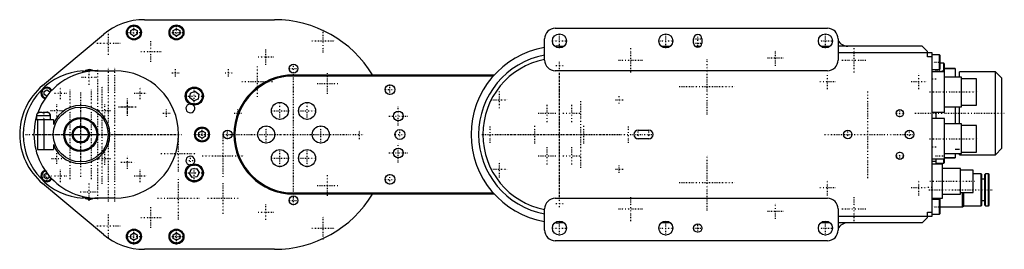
# Model space of a CAD drawing. Extents: x -254 to 209, y -54 to 54.
import ezdxf

# ---------------------------------------------------------------- set-up
doc = ezdxf.new("R2010")
doc.units = 0
doc.linetypes.add('CENTER', pattern=[1.5, 0.45, -0.5, 0.05, -0.5])
doc.layers.add('AM_0', color=7, linetype='CONTINUOUS')
doc.layers.add('AM_7', color=7, linetype='CENTER')

msp = doc.modelspace()

# ---------------------------------------------------------------- linework, layer by layer
at = {"layer": 'AM_0', "color": 7, "linetype": 'CONTINUOUS'}
for p, q in [((-195.1, 54), (-134, 54)), ((-242.98, 22.98), (-214.38, 46.98)), ((-201.5, 48.87), (-200, 49.73)), ((-201.5, 47.13), (-201.5, 48.87)), ((-200, 46.27), (-201.5, 47.13)), ((-200, 49.73), (-198.5, 48.87)), ((-198.5, 47.13), (-200, 46.27)), ((-198.5, 48.87), (-198.5, 47.13)), ((-181.5, 48.87), (-180, 49.73)), ((-181.5, 47.13), (-181.5, 48.87)), ((-180, 46.27), (-181.5, 47.13)), ((-180, 49.73), (-178.5, 48.87)), ((-178.5, 47.13), (-180, 46.27)), ((-178.5, 48.87), (-178.5, 47.13)), ((-2, 50), (126, 50)), ((-7, 35), (-7, 45)), ((63, 43), (63, 45)), ((67, 45), (67, 43)), ((131, 45), (131, 35)), ((0, 41.5), (2.15, 41.5)), ((0, 40.7), (0, 41.5)), ((47.85, 41.5), (52.15, 41.5)), ((63.68, 41.5), (66.32, 41.5)), ((122.85, 41.5), (127.15, 41.5)), ((126.95, 41.5), (126.95, 41.34)), ((170.5, 41.5), (131, 41.5)), ((131, 38.5), (175, 38.5)), ((173, 39), (170.5, 41.5)), ((173, 36.5), (173, 39)), ((175, 38.5), (175, -38.5)), ((178.6, 37.5), (175, 37.5)), ((179, 37.1), (178.6, 37.5)), ((178.6, 30.5), (178.6, 37.5)), ((179, 30.9), (179, 37.1)), ((175, 36.5), (173, 36.5)), ((180.6, 33.5), (179, 33.5)), ((181, 33.1), (180.6, 33.5)), ((180.6, 29.5), (180.6, 33.5)), ((181, 10.5), (181, 33.1)), ((-218.35, 30), (-217, 30)), ((-217, 30), (-209, 30)), ((-125, 28), (-30.63, 28)), ((-125, 27.5), (-125, 28)), ((126, 30), (-2, 30)), ((175, 30.5), (178.6, 30.5)), ((181, 29.5), (175, 29.5)), ((177, 29.5), (177, 30.5)), ((178.6, 30.5), (179, 30.9)), ((186, 31), (181, 31)), ((186, 30.94), (181, 30.94)), ((186, 31), (186, 27)), ((205, 29.5), (188, 29.5)), ((188, 27.01), (188, 29.5)), ((208, 26.5), (205, 29.5)), ((205, -9.5), (205, 29.5)), ((-31.08, 27.5), (-125, 27.5)), ((189, 27), (181, 27)), ((188, 26.9), (186, 26.9)), ((189, 13), (189, 27)), ((196, 26.25), (189, 26.25)), ((196, 13.75), (196, 26.25)), ((208, -6.5), (208, 26.5)), ((-242.25, 20.22), (-241, 20.94)), ((-242.25, 18.78), (-242.25, 20.22)), ((-241, 18.06), (-242.25, 18.78)), ((-241, 20.94), (-239.75, 20.22)), ((-239.75, 20.22), (-239.75, 19.56)), ((-173.74, 17.18), (-173.46, 19.47)), ((-173.46, 19.47), (-171.33, 20.37)), ((-171.33, 20.37), (-169.49, 18.98)), ((-169.49, 18.98), (-169.77, 16.69)), ((-240.92, 18.1), (-241, 18.06)), ((-171.9, 15.79), (-173.74, 17.18)), ((-169.77, 16.69), (-171.9, 15.79)), ((-244, 10.5), (-243.1, 10.5)), ((-243.1, 10.5), (-243.1, 10.26)), ((-241.9, 10.5), (-241, 10.5)), ((-241.9, 10.5), (-241.9, 10.26)), ((175, 10.5), (181, 10.5)), ((177, 7.5), (177, 10.5)), ((181, 13), (189, 13)), ((186, 13), (186, 5)), ((188, 4.99), (188, 13)), ((189, 13.75), (196, 13.75)), ((-245.75, 9), (-245.75, 7)), ((-245.75, 9), (-239.25, 9)), ((-245.75, 7), (-237.85, 7)), ((-245.35, 7), (-245.35, -7)), ((-242.35, 7), (-242.35, -7)), ((-239.25, 7), (-239.25, 9)), ((-237.85, 7), (-237.85, 4.75)), ((181, 7.5), (175, 7.5)), ((181, -13.1), (181, 7.5)), ((189, 5), (181, 5)), ((189, -9), (189, 5)), ((-169.5, 0.87), (-168, 1.73)), ((-169.5, -0.87), (-169.5, 0.87)), ((-168, 1.73), (-166.5, 0.87)), ((-166.5, 0.87), (-166.5, -0.87)), ((37, 2), (42, 2)), ((196, 4.25), (189, 4.25)), ((196, -8.25), (196, 4.25)), ((-168, -1.73), (-169.5, -0.87)), ((-166.5, -0.87), (-168, -1.73)), ((42, -2), (37, -2)), ((-245.35, -7), (-237.85, -7)), ((-237.85, -4.75), (-237.85, -7)), ((181, -9), (189, -9)), ((186, -6.9), (188, -6.9)), ((186, -9), (186, -11)), ((188, -9.5), (188, -9.02)), ((189, -8.25), (196, -8.25)), ((205, -9.5), (208, -6.5)), ((175, -11.5), (181, -11.5)), ((175, -12.5), (177, -12.5)), ((177, -14), (177, -11.5)), ((177, -13.5), (180.6, -13.5)), ((180.6, -13.5), (180.6, -11.5)), ((180.6, -13.5), (181, -13.1)), ((186, -10.94), (181, -10.94)), ((181, -11), (186, -11)), ((188, -9.5), (205, -9.5)), ((-242.25, -18.78), (-241, -18.06)), ((-241, -18.06), (-240.92, -18.1)), ((-173.92, -18.3), (-172.95, -16.2)), ((-172.58, -20.18), (-173.92, -18.3)), ((-172.95, -16.2), (-170.65, -15.98)), ((-170.65, -15.98), (-169.32, -17.86)), ((-169.32, -17.86), (-170.28, -19.96)), ((180, -14), (175, -14)), ((180, -30), (180, -14)), ((188.5, -16), (180, -16)), ((188.5, -28), (188.5, -16)), ((194.5, -16.75), (188.5, -16.75)), ((194.5, -27.25), (194.5, -16.75)), ((198.2, -18.5), (194.5, -18.5)), ((198.2, -33.5), (198.2, -18.5)), ((201.7, -18.5), (200.3, -18.5)), ((200.3, -33.5), (200.3, -18.5)), ((201.7, -33.5), (201.7, -18.5)), ((-214.38, -46.98), (-242.98, -22.98)), ((-242.25, -20.22), (-242.25, -18.78)), ((-241, -20.94), (-242.25, -20.22)), ((-239.75, -20.22), (-241, -20.94)), ((-239.75, -19.56), (-239.75, -20.22)), ((-170.28, -19.96), (-172.58, -20.18)), ((198.5, -33.2), (198.5, -18.8)), ((200, -21), (198.5, -21)), ((200, -33.2), (200, -18.8)), ((202, -33.2), (202, -18.8)), ((-125, -27.5), (-31.08, -27.5)), ((-125, -27.5), (-125, -28)), ((188.5, -27.25), (194.5, -27.25)), ((189.5, -34), (189.5, -27.25)), ((190, -33.5), (190, -27.25)), ((-217, -30), (-218.35, -30)), ((-209, -30), (-217, -30)), ((-30.63, -28), (-125, -28)), ((-2, -30), (126, -30)), ((175, -30), (180, -30)), ((178.6, -30.5), (175, -30.5)), ((178.5, -30.5), (178.5, -30)), ((179, -30.9), (178.6, -30.5)), ((178.6, -37.5), (178.6, -30.5)), ((179, -37.1), (179, -30)), ((180, -28), (188.5, -28)), ((198.5, -31), (200, -31)), ((-7, -45), (-7, -35)), ((131, -35), (131, -45)), ((173, -36.5), (175, -36.5)), ((173, -39), (173, -36.5)), ((179, -34), (189.5, -34)), ((189.5, -34), (190, -33.5)), ((190, -33.5), (198.2, -33.5)), ((200.3, -33.5), (201.7, -33.5)), ((0, -40.7), (0, -41.5)), ((2.15, -41.5), (0, -41.5)), ((52.15, -41.5), (47.85, -41.5)), ((127.15, -41.5), (122.85, -41.5)), ((126.95, -41.5), (126.95, -41.31)), ((126.96, -41.35), (126.96, -41.5)), ((175, -38.5), (131, -38.5)), ((170.5, -41.5), (131, -41.5)), ((170.5, -41.5), (173, -39)), ((175, -37.5), (178.6, -37.5)), ((178.6, -37.5), (179, -37.1)), ((-201.5, -47.13), (-200, -46.27)), ((-200, -46.27), (-198.5, -47.13)), ((-181.5, -47.13), (-180, -46.27)), ((-180, -46.27), (-178.5, -47.13)), ((-201.5, -48.87), (-201.5, -47.13)), ((-200, -49.73), (-201.5, -48.87)), ((-198.5, -48.87), (-200, -49.73)), ((-198.5, -47.13), (-198.5, -48.87)), ((-181.5, -48.87), (-181.5, -47.13)), ((-180, -49.73), (-181.5, -48.87)), ((-178.5, -48.87), (-180, -49.73)), ((-178.5, -47.13), (-178.5, -48.87)), ((126, -50), (-2, -50)), ((-134, -54), (-195.1, -54))]:
    msp.add_line(p, q, dxfattribs=at)
for points in [[(-245.6, 9.27, 0), (-245.6, 9.28, 0), (-245.59, 9.3, 0), (-245.59, 9.32, 0), (-245.58, 9.33, 0), (-245.58, 9.34, 0), (-245.58, 9.36, 0), (-245.57, 9.38, 0), (-245.57, 9.4, 0), (-245.56, 9.42, 0), (-245.56, 9.43, 0), (-245.55, 9.44, 0), (-245.55, 9.45, 0), (-245.54, 9.47, 0), (-245.54, 9.49, 0), (-245.53, 9.51, 0), (-245.52, 9.53, 0), (-245.51, 9.55, 0), (-245.51, 9.56, 0), (-245.51, 9.57, 0), (-245.5, 9.59, 0), (-245.49, 9.61, 0), (-245.49, 9.62, 0), (-245.48, 9.63, 0), (-245.47, 9.64, 0), (-245.46, 9.66, 0), (-245.46, 9.67, 0), (-245.45, 9.68, 0), (-245.44, 9.7, 0), (-245.43, 9.72, 0), (-245.42, 9.73, 0), (-245.41, 9.75, 0), (-245.4, 9.77, 0), (-245.4, 9.77, 0), (-245.39, 9.78, 0), (-245.38, 9.8, 0), (-245.37, 9.82, 0), (-245.36, 9.83, 0), (-245.35, 9.85, 0), (-245.34, 9.87, 0), (-245.33, 9.87, 0), (-245.32, 9.88, 0), (-245.31, 9.9, 0), (-245.3, 9.91, 0), (-245.28, 9.93, 0), (-245.27, 9.95, 0), (-245.26, 9.96, 0), (-245.25, 9.97, 0), (-245.24, 9.98, 0), (-245.23, 9.99, 0), (-245.22, 10.01, 0), (-245.2, 10.02, 0), (-245.19, 10.04, 0), (-245.17, 10.05, 0), (-245.17, 10.06, 0), (-245.16, 10.07, 0), (-245.14, 10.08, 0), (-245.13, 10.09, 0), (-245.11, 10.1, 0), (-245.1, 10.12, 0), (-245.08, 10.13, 0), (-245.08, 10.14, 0), (-245.07, 10.14, 0), (-245.05, 10.16, 0), (-245.04, 10.17, 0), (-245.03, 10.17, 0), (-245.02, 10.18, 0), (-245, 10.19, 0), (-244.99, 10.2, 0), (-244.98, 10.21, 0), (-244.97, 10.22, 0), (-244.95, 10.23, 0), (-244.93, 10.24, 0), (-244.92, 10.25, 0), (-244.9, 10.26, 0), (-244.88, 10.27, 0), (-244.87, 10.28, 0), (-244.86, 10.28, 0), (-244.85, 10.29, 0), (-244.83, 10.3, 0), (-244.81, 10.31, 0), (-244.79, 10.32, 0), (-244.78, 10.33, 0), (-244.77, 10.33, 0), (-244.76, 10.34, 0), (-244.74, 10.34, 0), (-244.72, 10.35, 0), (-244.71, 10.36, 0), (-244.69, 10.37, 0), (-244.67, 10.38, 0), (-244.66, 10.38, 0), (-244.65, 10.38, 0), (-244.63, 10.39, 0), (-244.61, 10.4, 0), (-244.59, 10.4, 0), (-244.57, 10.41, 0), (-244.56, 10.42, 0), (-244.55, 10.42, 0), (-244.54, 10.42, 0), (-244.52, 10.43, 0), (-244.5, 10.43, 0), (-244.48, 10.44, 0), (-244.46, 10.44, 0), (-244.44, 10.45, 0), (-244.43, 10.45, 0), (-244.42, 10.45, 0), (-244.4, 10.46, 0), (-244.38, 10.46, 0), (-244.37, 10.47, 0), (-244.31, 10.48, 0), (-244.18, 10.49, 0), (-244.06, 10.5, 0), (-244, 10.5, 0)], [(-243.1, 10.26, 0), (-243.07, 10.26, 0), (-243, 10.27, 0), (-242.93, 10.28, 0), (-242.9, 10.28, 0), (-242.86, 10.28, 0), (-242.8, 10.29, 0), (-242.73, 10.29, 0), (-242.66, 10.3, 0), (-242.6, 10.3, 0), (-242.53, 10.3, 0), (-242.5, 10.3, 0), (-242.47, 10.3, 0), (-242.4, 10.3, 0), (-242.34, 10.3, 0), (-242.27, 10.29, 0), (-242.2, 10.29, 0), (-242.14, 10.28, 0), (-242.1, 10.28, 0), (-242.07, 10.28, 0), (-242, 10.27, 0), (-241.93, 10.26, 0), (-241.9, 10.26, 0)], [(-239.38, 9, 0), (-239.38, 9.01, 0), (-239.38, 9.03, 0), (-239.38, 9.05, 0), (-239.38, 9.07, 0), (-239.38, 9.08, 0), (-239.38, 9.1, 0), (-239.38, 9.12, 0), (-239.38, 9.15, 0), (-239.39, 9.17, 0), (-239.39, 9.19, 0), (-239.39, 9.2, 0), (-239.39, 9.22, 0), (-239.4, 9.24, 0), (-239.4, 9.26, 0), (-239.41, 9.29, 0), (-239.41, 9.31, 0), (-239.42, 9.33, 0), (-239.42, 9.34, 0), (-239.42, 9.35, 0), (-239.43, 9.37, 0), (-239.43, 9.39, 0), (-239.44, 9.4, 0), (-239.44, 9.42, 0), (-239.44, 9.44, 0), (-239.45, 9.46, 0), (-239.46, 9.47, 0), (-239.46, 9.48, 0), (-239.47, 9.5, 0), (-239.47, 9.52, 0), (-239.48, 9.54, 0), (-239.49, 9.57, 0), (-239.5, 9.59, 0), (-239.51, 9.6, 0), (-239.51, 9.61, 0), (-239.52, 9.63, 0), (-239.53, 9.65, 0), (-239.54, 9.67, 0), (-239.55, 9.69, 0), (-239.56, 9.71, 0), (-239.57, 9.72, 0), (-239.58, 9.73, 0), (-239.59, 9.75, 0), (-239.6, 9.77, 0), (-239.61, 9.79, 0), (-239.62, 9.8, 0), (-239.63, 9.82, 0), (-239.64, 9.83, 0), (-239.65, 9.84, 0), (-239.66, 9.86, 0), (-239.67, 9.88, 0), (-239.69, 9.9, 0), (-239.7, 9.92, 0), (-239.72, 9.93, 0), (-239.73, 9.94, 0), (-239.73, 9.95, 0), (-239.75, 9.97, 0), (-239.76, 9.99, 0), (-239.78, 10, 0), (-239.8, 10.02, 0), (-239.81, 10.04, 0), (-239.82, 10.04, 0), (-239.83, 10.05, 0), (-239.84, 10.07, 0), (-239.86, 10.08, 0), (-239.87, 10.09, 0), (-239.88, 10.1, 0), (-239.89, 10.11, 0), (-239.91, 10.13, 0), (-239.92, 10.13, 0), (-239.93, 10.14, 0), (-239.95, 10.15, 0), (-239.96, 10.17, 0), (-239.98, 10.18, 0), (-240, 10.2, 0), (-240.02, 10.21, 0), (-240.03, 10.22, 0), (-240.04, 10.22, 0), (-240.06, 10.24, 0), (-240.08, 10.25, 0), (-240.1, 10.26, 0), (-240.12, 10.27, 0), (-240.14, 10.28, 0), (-240.15, 10.29, 0), (-240.16, 10.29, 0), (-240.18, 10.3, 0), (-240.2, 10.32, 0), (-240.22, 10.32, 0), (-240.24, 10.33, 0), (-240.26, 10.34, 0), (-240.27, 10.35, 0), (-240.28, 10.35, 0), (-240.3, 10.36, 0), (-240.32, 10.37, 0), (-240.34, 10.38, 0), (-240.36, 10.39, 0), (-240.38, 10.39, 0), (-240.39, 10.4, 0), (-240.4, 10.4, 0), (-240.42, 10.41, 0), (-240.44, 10.42, 0), (-240.47, 10.42, 0), (-240.49, 10.43, 0), (-240.51, 10.44, 0), (-240.52, 10.44, 0), (-240.53, 10.44, 0), (-240.55, 10.45, 0), (-240.58, 10.45, 0), (-240.59, 10.46, 0), (-240.6, 10.46, 0), (-240.62, 10.46, 0), (-240.65, 10.47, 0), (-240.66, 10.47, 0), (-240.67, 10.47, 0), (-240.69, 10.48, 0), (-240.71, 10.48, 0), (-240.74, 10.48, 0), (-240.76, 10.49, 0), (-240.78, 10.49, 0), (-240.79, 10.49, 0), (-240.81, 10.49, 0), (-240.83, 10.49, 0), (-240.85, 10.49, 0), (-240.93, 10.5, 0), (-241, 10.5, 0)], [(-240.77, 10.49, 0), (-240.75, 10.48, 0), (-240.72, 10.48, 0), (-240.69, 10.47, 0), (-240.67, 10.47, 0), (-240.66, 10.47, 0), (-240.62, 10.46, 0), (-240.59, 10.46, 0), (-240.56, 10.45, 0), (-240.53, 10.44, 0), (-240.5, 10.43, 0), (-240.48, 10.43, 0), (-240.47, 10.42, 0), (-240.44, 10.41, 0), (-240.41, 10.4, 0), (-240.38, 10.39, 0), (-240.35, 10.38, 0), (-240.32, 10.37, 0), (-240.3, 10.36, 0), (-240.29, 10.36, 0), (-240.26, 10.35, 0), (-240.23, 10.33, 0), (-240.22, 10.33, 0)], [(-240.15, 10.29, 0), (-240.11, 10.27, 0), (-240.04, 10.22, 0), (-239.97, 10.17, 0), (-239.93, 10.14, 0), (-239.9, 10.11, 0), (-239.84, 10.06, 0), (-239.77, 10, 0), (-239.71, 9.93, 0), (-239.66, 9.86, 0), (-239.61, 9.79, 0), (-239.59, 9.75, 0), (-239.57, 9.71, 0), (-239.52, 9.64, 0), (-239.49, 9.55, 0), (-239.46, 9.47, 0), (-239.43, 9.39, 0), (-239.41, 9.31, 0), (-239.4, 9.26, 0), (-239.39, 9.22, 0), (-239.38, 9.13, 0), (-239.38, 9.04, 0), (-239.38, 9, 0)], [(-245.62, 9, 0), (-245.62, 9.03, 0), (-245.62, 9.09, 0), (-245.61, 9.16, 0), (-245.61, 9.19, 0)]]:
    msp.add_polyline3d(points, dxfattribs=at)
for centre, radius in [((-200, 48), 3.5), ((-200, 48), 3.1), ((-180, 48), 3.5), ((-180, 48), 3.1), ((0, 44), 3.3), ((50, 44), 3.3), ((125, 44), 3.3), ((-125, 31), 2.1), ((-79.68, 21.13), 2.3), ((-171.62, 18.08), 4.25), ((-171.62, 18.08), 3.75), ((-131.4, 11.09), 4), ((-118.6, 11.09), 4), ((-225, 0), 12.9), ((-75.76, 8.68), 2.3), ((160, 10), 1.7), ((-225, 0), 8), ((-225, 0), 7.5), ((-225, 0), 4), ((-225, 0), 3.5), ((-168, 0), 3.5), ((-168, 0), 3.1), ((-156, 0), 2.1), ((-137.8, 0), 4), ((-112.2, 0), 4), ((-75, 0), 2.3), ((135.5, 0), 2), ((164.5, 0), 2), ((-131.4, -11.09), 4), ((-118.6, -11.09), 4), ((-75.76, -8.68), 2.3), ((160, -10), 1.7), ((-171.62, -18.08), 4.25), ((-171.62, -18.08), 3.75), ((-79.68, -21.13), 2.3), ((-125, -31), 2.1), ((0, -44), 3.3), ((50, -44), 3.3), ((125, -44), 3.3), ((-200, -48), 3.5), ((-200, -48), 3.1), ((-180, -48), 3.5), ((-180, -48), 3.1), ((65, -44), 2)]:
    msp.add_circle(centre, radius, dxfattribs=at)
for centre, radius, start, end in [((-195.1, 24), 30, 90, 130.0021), ((-134, 0), 54, 31.2329, 90), ((-2, 45), 5, 90, 180), ((65, 45), 2, 0, 180), ((126, 45), 5, 0, 90), ((65, 43), 2, 180, 0), ((135.5, 46.5), 5, 205.8419, 270), ((0, 0), 41.5, 99.7108, 260.2892), ((0, 0), 38, 100.6151, 259.3849), ((0, 0), 41.5, 90, 92.8885), ((0, 0), 36, 101.2123, 258.7877), ((-2, 35), 5, 180, 270), ((126, 35), 5, 270, 0), ((-222, 0), 30, 93.2473, 266.7527), ((-217, 0), 30, 90, 160.7798), ((-221, 27), 4, 132.4423, 148.8904), ((-221, 27), 3.5, 56.7699, 140.084), ((-221, 27), 3.1, 67.6473, 129.2066), ((-221, 27), 4, 47.9636, 48.5904), ((-209, 0), 30, 270, 90), ((-125, 0), 28, 90, 270), ((-125, 0), 27.5, 90, 270), ((-223.7, 0), 30, 130.0021, 229.9979), ((-241, 19.5), 2.75, 28.8698, 252.9425), ((-241, 19.5), 2.35, 25.7541, 256.0582), ((-173.47, 12.27), 2.1, 95.2161, 49.3839), ((-225, 0), 13.7, 200.2889, 159.7111), ((-217, 0), 30, 163.4022, 270), ((37, 0), 2, 90, 270), ((42, 0), 2, 270, 90), ((-173.47, -12.27), 2.1, 310.6161, 264.7839), ((-241, -19.5), 2.75, 107.0575, 331.1302), ((-241, -19.5), 2.35, 103.9418, 334.2459), ((198.2, -18.8), 0.3, 0, 90), ((200.3, -18.8), 0.3, 90, 180), ((201.7, -18.8), 0.3, 0, 90), ((-221, -27), 4, 211.1096, 227.5577), ((-221, -27), 3.5, 219.916, 303.2301), ((-221, -27), 3.1, 230.7934, 292.3527), ((-221, -27), 4, 311.4096, 312.0364), ((-134, 0), 54, 270, 328.7671), ((-2, -35), 5, 90, 180), ((126, -35), 5, 0, 90), ((198.2, -33.2), 0.3, 270, 0), ((200.3, -33.2), 0.3, 180, 270), ((201.7, -33.2), 0.3, 270, 0), ((0, 0), 41.5, 267.1115, 270), ((135.5, -46.5), 5, 90, 154.1581), ((-2, -45), 5, 180, 270), ((126, -45), 5, 270, 0), ((-195.1, -24), 30, 229.9979, 270)]:
    msp.add_arc(centre, radius, start, end, dxfattribs=at)
at = {"layer": 'AM_7', "color": 4, "linetype": 'CENTER'}
for p, q in [((-200, 44.33), (-200, 51.67)), ((-180, 44.33), (-180, 51.67)), ((-212, 37.54), (-212, 48.46)), ((-203.68, 48), (-196.32, 48)), ((-183.68, 48), (-176.32, 48)), ((-111, 38.54), (-111, 49.46)), ((0, 40.53), (0, 47.47)), ((50, 40.53), (50, 47.47)), ((65, 40.9), (65, 47.1)), ((125, 40.53), (125, 47.47)), ((-217.46, 43), (-206.54, 43)), ((-192, 34.17), (-192, 43.83)), ((-116.46, 44), (-105.54, 44)), ((-3.46, 44), (3.46, 44)), ((46.53, 44), (53.47, 44)), ((62.9, 45), (67.1, 45)), ((62.9, 43), (67.1, 43)), ((121.53, 44), (128.47, 44)), ((-196.83, 39), (-187.17, 39)), ((-138, 32.83), (-138, 40.17)), ((33.5, 29.23), (33.5, 40.77)), ((101.5, 32.33), (101.5, 39.67)), ((138.5, 29.23), (138.5, 40.77)), ((-141.68, 36.5), (-134.32, 36.5)), ((-125, 28.8), (-125, 33.2)), ((-1.73, 32.5), (1.73, 32.5)), ((0, 30.77), (0, 34.23)), ((27.73, 35), (39.27, 35)), ((69.43, 9.43), (69.43, 35.68)), ((97.83, 36), (105.17, 36)), ((132.72, 35), (144.28, 35)), ((174.8, 34), (179.2, 34)), ((-221, 23.32), (-221, 30.68)), ((-217, -30.45), (-217, 30.45)), ((-212, -31.5), (-212, 31.5)), ((-209, -31.5), (-209, 31.5)), ((-182.18, 29), (-178.82, 29)), ((-180.5, 27.32), (-180.5, 30.68)), ((-157.18, 29), (-153.82, 29)), ((-155.5, 27.32), (-155.5, 30.68)), ((-142, 17.65), (-142, 32.35)), ((-127.2, 31), (-122.8, 31)), ((-125, -29.4), (-125, 29.4)), ((-109, 19.17), (-109, 28.83)), ((0, -29.4), (0, 29.4)), ((0, -28.88), (0, 28.88)), ((126, 21.32), (126, 28.68)), ((169, 21.32), (169, 28.68)), ((176.8, 30), (181.2, 30)), ((-224.68, 27), (-217.32, 27)), ((-215, -23.2), (-215, 23.2)), ((-149.35, 25), (-134.65, 25)), ((-125, -26.36), (-125, 26.36)), ((-113.83, 24), (-104.17, 24)), ((-79.68, 18.72), (-79.68, 23.55)), ((122.33, 25), (129.68, 25)), ((165.32, 25), (172.68, 25)), ((177.1, 26), (174.9, 26)), ((-237.39, 19.5), (-231.61, 19.5)), ((-234.5, 16.61), (-234.5, 22.39)), ((-230, -21), (-230, 21)), ((-225, -19.95), (-225, 19.95)), ((-220, -21), (-220, 21)), ((-199.89, 19.5), (-194.11, 19.5)), ((-197, 16.61), (-197, 22.39)), ((-171.62, 13.62), (-171.62, 22.54)), ((-82.1, 21.13), (-77.27, 21.13)), ((-28.15, 12.31), (-28.15, 20.19)), ((56.3, 22.56), (82.55, 22.56)), ((145, -20.48), (145, 20.48)), ((173.95, 20), (197.05, 20)), ((-236.31, 8.42), (-236.31, 14.2)), ((-225, -14.38), (-225, 14.38)), ((-213.69, 8.42), (-213.69, 14.2)), ((-203, 8.8), (-203, 17.2)), ((-203, 9.85), (-203, 16.15)), ((-176.08, 18.08), (-167.15, 18.08)), ((-131.4, 6.89), (-131.4, 15.29)), ((-118.6, 6.89), (-118.6, 15.29)), ((-32.08, 16.25), (-24.21, 16.25)), ((-5.75, 5.76), (-5.75, 14.16)), ((5.75, 5.76), (5.75, 14.16)), ((10, -15.67), (10, 15.68)), ((26.41, 16.25), (29.88, 16.25)), ((28.15, 14.52), (28.15, 17.98)), ((-242.5, 10.68), (-242.5, 6.83)), ((-242.4, 10.68), (-242.4, 6.83)), ((-239.2, 11.31), (-233.42, 11.31)), ((-216.58, 11.31), (-210.8, 11.31)), ((-207.2, 13), (-198.8, 13)), ((-206.15, 13), (-199.85, 13)), ((-186.38, 10), (-183.02, 10)), ((-184.7, 8.32), (-184.7, 11.68)), ((-152.88, 10), (-149.52, 10)), ((-151.2, 8.32), (-151.2, 11.68)), ((-135.6, 11.09), (-127.2, 11.09)), ((-122.8, 11.09), (-114.4, 11.09)), ((-75.76, 4.22), (-75.76, 13.14)), ((-9.95, 9.96), (-1.55, 9.96)), ((1.55, 9.96), (9.95, 9.96)), ((158.22, 10), (161.78, 10)), ((160, 8.22), (160, 11.78)), ((167.1, 10), (209.1, 10)), ((-226.37, 7.6), (-223.63, 7.6)), ((-225, -8.97), (-225, 8.97)), ((-80.22, 8.68), (-71.3, 8.68)), ((-251, 0), (-199, 0)), ((-247.45, 0), (-177.5, 0)), ((-244.95, 0), (-180.5, 0)), ((-238.21, 0), (-191.79, 0)), ((-168, -3.67), (-168, 3.67)), ((-156, -2.2), (-156, 2.2)), ((-137.8, -4.2), (-137.8, 4.2)), ((-112.2, -4.2), (-112.2, 4.2)), ((-94, -2.2), (-94, 2.2)), ((-77.41, 0), (-72.58, 0)), ((-75, -2.41), (-75, 2.42)), ((-32.5, -3.94), (-32.5, 3.94)), ((-29.4, 0), (29.4, 0)), ((-11.5, -4.2), (-11.5, 4.2)), ((11.5, -4.2), (11.5, 4.2)), ((32.5, -3.94), (32.5, 3.94)), ((37, -2.1), (37, 2.1)), ((39.9, 0), (44.1, 0)), ((42, -2.1), (42, 2.1)), ((135.5, -2.1), (135.5, 2.1)), ((164.5, -2.1), (164.5, 2.1)), ((-232.88, 0), (-217.12, 0)), ((-179, -17.4), (-179, -0.6)), ((-171.68, 0), (-164.32, 0)), ((-158.21, 0), (-153.79, 0)), ((-158, -19.98), (-158, -0.03)), ((-154.4, 0), (-95.6, 0)), ((-151.35, 0), (-98.65, 0)), ((-96.2, 0), (-91.8, 0)), ((-75.76, -13.14), (-75.76, -4.22)), ((-36.44, 0), (39.1, 0)), ((124.53, 0), (166.6, 0)), ((173.95, -2), (197.05, -2)), ((-236.31, -13.78), (-236.31, -8.84)), ((-226.37, -7.6), (-223.63, -7.6)), ((-213.69, -14.2), (-213.69, -8.42)), ((-187.4, -9), (-170.6, -9)), ((-131.4, -15.29), (-131.4, -6.89)), ((-118.6, -15.29), (-118.6, -6.89)), ((-80.22, -8.68), (-71.3, -8.68)), ((-5.75, -14.16), (-5.75, -5.76)), ((5.75, -14.16), (5.75, -5.76)), ((160, -11.78), (160, -8.22)), ((177.1, -6), (174.9, -6)), ((-238.78, -11.31), (-233.84, -11.31)), ((-216.58, -11.31), (-210.8, -11.31)), ((-206.15, -13), (-199.85, -13)), ((-203, -16.15), (-203, -9.85)), ((-175.68, -12.27), (-171.27, -12.27)), ((-173.47, -14.47), (-173.47, -10.06)), ((-171.62, -22.54), (-171.62, -13.62)), ((-167.97, -10), (-148.03, -10)), ((-135.6, -11.09), (-127.2, -11.09)), ((-122.8, -11.09), (-114.4, -11.09)), ((-28.15, -20.19), (-28.15, -12.31)), ((-9.95, -9.96), (-1.55, -9.96)), ((1.55, -9.96), (9.95, -9.96)), ((69.43, -35.68), (69.43, -9.43)), ((158.22, -10), (161.78, -10)), ((176.8, -10), (181.2, -10)), ((-241, -21.97), (-241, -17.03)), ((-234.5, -22.39), (-234.5, -16.61)), ((-197, -22.39), (-197, -16.61)), ((-176.08, -18.08), (-167.15, -18.08)), ((-32.08, -16.25), (-24.21, -16.25)), ((26.41, -16.25), (29.88, -16.25)), ((28.15, -17.98), (28.15, -14.52)), ((-243.47, -19.5), (-238.53, -19.5)), ((-237.39, -19.5), (-231.61, -19.5)), ((-221, -31.2), (-221, -22.8)), ((-199.89, -19.5), (-194.11, -19.5)), ((-179, -39.98), (-179, -20.02)), ((-158, -37.35), (-158, -22.65)), ((-109, -28.83), (-109, -19.17)), ((-82.1, -21.13), (-77.27, -21.13)), ((-79.68, -23.55), (-79.68, -18.72)), ((56.3, -22.56), (82.55, -22.56)), ((126, -28.68), (126, -21.32)), ((169, -28.68), (169, -21.32)), ((174.03, -22), (195.47, -22)), ((-225.2, -27), (-216.8, -27)), ((-113.83, -24), (-104.17, -24)), ((122.33, -25), (129.68, -25)), ((165.32, -25), (172.68, -25)), ((175.1, -25), (172.9, -25)), ((173.65, -26), (203.35, -26)), ((-188.97, -30), (-169.03, -30)), ((-165.35, -30), (-150.65, -30)), ((-127.2, -31), (-122.8, -31)), ((-125, -33.2), (-125, -28.8)), ((0, -34.23), (0, -30.77)), ((33.5, -40.77), (33.5, -29.23)), ((101.5, -39.67), (101.5, -32.33)), ((138.5, -40.77), (138.5, -29.23)), ((-192, -43.83), (-192, -34.17)), ((-141.68, -36.5), (-134.32, -36.5)), ((-138, -40.17), (-138, -32.83)), ((-1.73, -32.5), (1.73, -32.5)), ((27.73, -35), (39.27, -35)), ((97.83, -36), (105.17, -36)), ((132.72, -35), (144.28, -35)), ((174.8, -34), (179.2, -34)), ((-212, -48.46), (-212, -37.54)), ((-196.83, -39), (-187.17, -39)), ((-111, -49.46), (-111, -38.54)), ((0, -47.47), (0, -40.53)), ((50, -47.47), (50, -40.53)), ((125, -47.47), (125, -40.53)), ((-217.46, -43), (-206.54, -43)), ((-200, -51.67), (-200, -44.33)), ((-180, -51.67), (-180, -44.33)), ((-116.46, -44), (-105.54, -44)), ((-3.46, -44), (3.46, -44)), ((46.53, -44), (53.47, -44)), ((62.9, -44), (67.1, -44)), ((65, -46.1), (65, -41.9)), ((121.53, -44), (128.47, -44)), ((-203.68, -48), (-196.32, -48)), ((-183.68, -48), (-176.32, -48))]:
    msp.add_line(p, q, dxfattribs=at)

doc.saveas('drawing.dxf')
